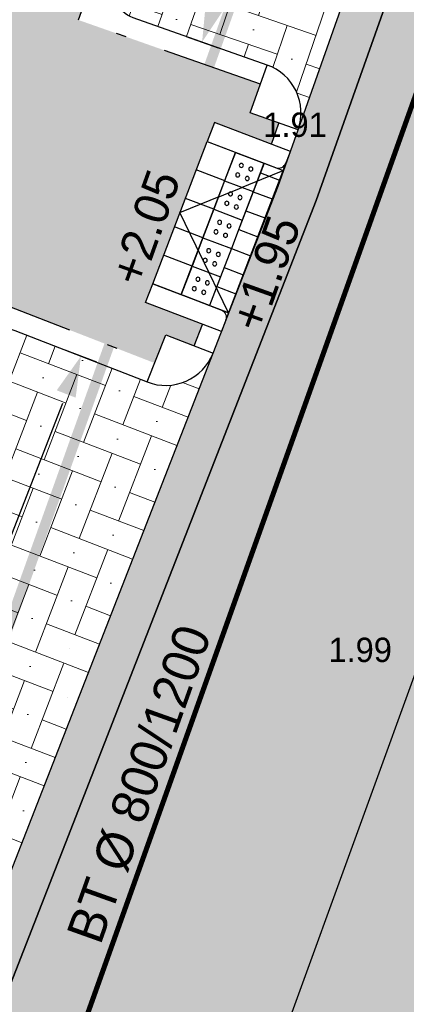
# Model space of a CAD drawing. Header units: metres. Extents: x 134157 to 138734, y 451157 to 455772.
# Tile 59 of 256: x 136374.2 to 136378.01, y 453283.24 to 453292.95. Entities that reach past the tile are written whole.
import ezdxf
from ezdxf.enums import TextEntityAlignment as Align

# ---------------------------------------------------------------- set-up
doc = ezdxf.new("R2010")
doc.units = ezdxf.units.M
doc.set_wipeout_variables(frame=1)
doc.linetypes.add('CENTER__G5', pattern=[2.4, 1.5, -0.3, 0.3, -0.3])
doc.linetypes.add('TR18X20__G2', pattern=[2.6, 1, -0.4, 0, -0.4, 0, -0.4, 0, -0.4])
doc.layers.add('-DR-alg-hulplijnen', color=210, linetype='Continuous', plot=False)
doc.layers.add('-DR-alg-hulplijnen kantverharding asflast nieuwe fietsstraat', color=7, linetype='Continuous', true_color=0xff9429, plot=False)
for name, color, linetype in [('-DR-bs-rio-DWA Jutfaseweg', 253, 'Continuous'), ('-DR-bs-rio-txt @ 0.2', 253, 'Continuous'), ('-DR-bs-txt-hoogtemaat', 253, 'Continuous'), ('-DR-nw-maatvoering', 3, 'Continuous'), ('-DR-nw-rio-HWA 160', 170, 'CENTER__G5'), ('-DR-nw-txt-hoogtemaat', 2, 'Continuous'), ('-DR-nw-vh-band 18-20x25', 2, 'TR18X20__G2'), ('-DR-nw-vh-band 18-20x25 hoekblok R 0.50 uitwendig', 2, 'Continuous'), ('-DR-nw-vh-band 18-20x25 Inritperronbanden', 2, 'Continuous'), ('-DR-nw-vh-block invalide oprit dubbelklinkers', 252, 'Continuous'), ('-DR-nw-vh-block invalide oprit tegels 300x300x60', 252, 'Continuous'), ('-DR-nw-vh-block oprit Utrecht 80cm diep', 7, 'Continuous'), ('-DR-nw-vh-geleidelijntegels noppentegels 300x300x60', 250, 'Continuous'), ('-DR-nw-vh-kantverharding', 3, 'Continuous'), ('-DR-nw-vh-scheiding verhardingen trottoir', 1, 'Continuous')]:
    doc.layers.add(name, color=color, linetype=linetype)
doc.layers.add('-DR-nw-gr-arc-gras', color=7, linetype='Continuous', true_color=0xb5d5a4)
for name, color, linetype, lineweight, true_color in [('-DR-nw-vh-arc-asfalt fietsstraat rood', 7, 'Continuous', 9, 0xdfbfc7), ('-DR-nw-vh-arc-sbs df Drainflow', 7, 'Continuous', 9, 0xb9747c), ('-DR-nw-vh-arc-sbs kf bruinrood rabat halfsteens', 7, 'Continuous', 9, 0xb88485)]:
    doc.layers.add(name, color=color, linetype=linetype, lineweight=lineweight, true_color=true_color)
doc.layers.add('-DR-nw-vh-arc-tegels 300x300x45', color=253, linetype='Continuous', lineweight=9)
doc.styles.add('Drong', font='txt', dxfattribs={"height": 1.8})
doc.dimstyles.new('Drong', dxfattribs={"dimtxt": 1.8, "dimasz": 2.5, "dimexe": 0, "dimexo": 0, "dimgap": 0.9, "dimtad": 1, "dimzin": 0, "dimdsep": 46, "dimtxsty": 'Drong', "dimblk": 'dimblk-wit', "dimcen": 0, "dimse1": 1, "dimse2": 1, "dimclrd": 256, "dimclre": 1, "dimclrt": 7, "dimadec": 0, "dimazin": 0, "dimtfac": 1, "dimtmove": 0, "dimatfit": 3, "dimfxl": 1, "dimtolj": 1, "dimtzin": 0, "dimarcsym": 0})
pattern_1 = [(115.335625, (136419.71802, 453326.2367), (-0.223681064, -0.105903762), [0.06, -0.187485]), (205.335625, (136419.71802, 453326.2367), (0.105903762, -0.223681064), [0.06, -0.187485])]

# ---------------------------------------------------------------- blocks, each defined once
blk = doc.blocks.new('*U121')
at = {"style": 'Drong'}
blk.add_attdef('BOBR', text='', height=1.8, rotation=0.0368, dxfattribs=at).set_placement((145.726, 0.094), align=Align.BOTTOM_RIGHT)
blk.add_attdef('BOBL', text='', height=1.8, rotation=0.0368, dxfattribs=at).set_placement((-180.283, -0.116), align=Align.BOTTOM_LEFT)
blk.add_attdef('MATERIAAL', text='', height=1.8, rotation=0.0368, dxfattribs=at).set_placement((0, 0), align=Align.BOTTOM_CENTER)
blk = doc.blocks.new('*U1791')
blk.add_wipeout([(0, 0), (0.1387, -0.266), (-0.1272, -0.4047), (-0.266, -0.1387)])
for points in [[(-0.266, -0.1387), (0, 0)], [(0, 0), (0.1387, -0.266)], [(-0.266, -0.1387), (-0.1272, -0.4047)], [(-0.1272, -0.4047), (0.1387, -0.266)]]:
    blk.add_lwpolyline(points)
at = {"color": 253}
for centre in [(-0.1311, -0.1812), (-0.0424, -0.1349), (-0.0848, -0.2698), (0.0038, -0.2236)]:
    blk.add_circle(centre, 0.02, dxfattribs=at)
blk.add_wipeout([(-0.266, -0.1387), (-0.1272, -0.4047), (-0.3932, -0.5435), (-0.532, -0.2775)])
for points in [[(-0.532, -0.2775), (-0.266, -0.1387)], [(-0.266, -0.1387), (-0.1272, -0.4047)], [(-0.532, -0.2775), (-0.3932, -0.5435)], [(-0.3932, -0.5435), (-0.1272, -0.4047)]]:
    blk.add_lwpolyline(points)
for centre in [(-0.3084, -0.2737), (-0.3971, -0.3199), (-0.2622, -0.3623), (-0.3508, -0.4086)]:
    blk.add_circle(centre, 0.02, dxfattribs=at)
blk.add_wipeout([(-0.532, -0.2775), (-0.3932, -0.5435), (-0.6592, -0.6822), (-0.798, -0.4162)])
for points in [[(-0.798, -0.4162), (-0.532, -0.2775)], [(-0.532, -0.2775), (-0.3932, -0.5435)], [(-0.798, -0.4162), (-0.6592, -0.6822)], [(-0.6592, -0.6822), (-0.3932, -0.5435)]]:
    blk.add_lwpolyline(points)
for centre in [(-0.6631, -0.4586), (-0.5744, -0.4124), (-0.5281, -0.5011), (-0.6168, -0.5473)]:
    blk.add_circle(centre, 0.02, dxfattribs=at)
blk.add_wipeout([(-0.798, -0.4162), (-0.6592, -0.6822), (-0.9252, -0.821), (-1.064, -0.555)])
for points in [[(-1.064, -0.555), (-0.798, -0.4162)], [(-0.798, -0.4162), (-0.6592, -0.6822)], [(-1.064, -0.555), (-0.9252, -0.821)], [(-0.9252, -0.821), (-0.6592, -0.6822)]]:
    blk.add_lwpolyline(points)
for centre in [(-0.929, -0.5974), (-0.8404, -0.5511), (-0.8828, -0.6861), (-0.7941, -0.6398)]:
    blk.add_circle(centre, 0.02, dxfattribs=at)
blk.add_wipeout([(-1.064, -0.555), (-0.9252, -0.821), (-1.1912, -0.9597), (-1.3299, -0.6937)])
for points in [[(-1.3299, -0.6937), (-1.064, -0.555)], [(-1.064, -0.555), (-0.9252, -0.821)], [(-1.3299, -0.6937), (-1.1912, -0.9597)], [(-1.1912, -0.9597), (-0.9252, -0.821)]]:
    blk.add_lwpolyline(points)
for centre in [(-1.1064, -0.6899), (-1.195, -0.7361), (-1.0601, -0.7786), (-1.1488, -0.8248)]:
    blk.add_circle(centre, 0.02, dxfattribs=at)
blk = doc.blocks.new('*U1795')
at = {"layer": '-DR-nw-vh-block invalide oprit dubbelklinkers', "flags": 128}
for points in [[(-0.3955, 0.3655), (0.1408, 1.7664)], [(0.4209, 1.6592), (-0.1153, 0.2583)], [(0.0429, 0.1121), (0.6363, 1.6624)], [(0.4209, 1.6592), (0.6077, 1.5877)], [(0.3852, 1.5658), (0.572, 1.4943)], [(0.3137, 1.379), (0.5005, 1.3075)], [(0.2422, 1.1922), (0.429, 1.1207)], [(0.1707, 1.0054), (0.3575, 0.9339)], [(0.0992, 0.8186), (0.286, 0.7471)], [(0.0277, 0.6318), (0.2145, 0.5604)], [(-0.0438, 0.4451), (0.143, 0.3736)], [(-0.1153, 0.2583), (0.0715, 0.1868)]]:
    blk.add_lwpolyline(points, dxfattribs=at)
at = {"layer": '-DR-nw-vh-block invalide oprit tegels 300x300x60', "flags": 128}
for points in [[(0.0335, 1.4862), (-0.2467, 1.5935)], [(-0.0737, 1.2061), (-0.3539, 1.3133)], [(-0.181, 0.9259), (-0.4611, 1.0331)], [(-0.2882, 0.6457), (-0.5684, 0.7529)]]:
    blk.add_lwpolyline(points, dxfattribs=at)
at = {"layer": '-DR-nw-vh-geleidelijntegels noppentegels 300x300x60', "xscale": -1, "rotation": 96.67645095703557}
blk.add_blockref('*U1791', (-0.3955, 0.3655), dxfattribs=at)
at = {"layer": '-DR-alg-hulplijnen'}
blk.add_lwpolyline([(-0.6756, 0.4728), (-0.1394, 1.8736), (0.6077, 1.5877), (0.0715, 0.1868)], close=True, dxfattribs=at)
for points in [[(0.6077, 1.5877), (0.6792, 1.7744)], [(0.0715, 0.1868), (0, 0)]]:
    blk.add_lwpolyline(points, dxfattribs=at)
at = {"layer": '-DR-nw-vh-band 18-20x25 Inritperronbanden'}
for points in [[(0.6363, 1.6624), (0.6792, 1.7744), (-0.0679, 2.0604), (-0.1394, 1.8736), (0.533, 1.6163, 0.414214)], [(0.0429, 0.1121), (0, 0), (-0.7471, 0.286), (-0.6756, 0.4728), (-0.0032, 0.2154, -0.414214)]]:
    blk.add_lwpolyline(points, format="xyb", close=True, dxfattribs=at)
at = {"layer": '-DR-nw-vh-scheiding verhardingen trottoir', "flags": 128}
for points in [[(-0.6756, 0.4728), (-0.1394, 1.8736)], [(0.0715, 0.1868), (-0.4075, 1.1732), (0.6077, 1.5877)]]:
    blk.add_lwpolyline(points, dxfattribs=at)
blk = doc.blocks.new('dimblk-wit')
at = {"color": 7}
blk.add_line((0, -0.3333), (0, 0.3333), dxfattribs=at)
blk.add_solid([(0, 0), (-0.8, 0.2), (-0.8, -0.2)], dxfattribs=at)
blk = doc.blocks.new('*D711')
at = {"layer": '-DR-nw-maatvoering', "lineweight": -2, "transparency": 16777216}
blk.add_line((136381.6565, 453308.7544), (136376.1622, 453293.196), dxfattribs=at)
at = {"layer": 'Defpoints', "color": 0, "transparency": 16777216}
for p in [(136381.823, 453309.2259), (136375.9957, 453292.7246), (136375.9957, 453292.7246)]:
    blk.add_point(p, dxfattribs=at)
at = {"layer": '-DR-nw-maatvoering', "lineweight": -2, "transparency": 16777216, "xscale": 0.5, "yscale": 0.5, "zscale": 0.5}
for p, rotation in [((136381.823, 453309.2259), 70.54985783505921), ((136375.9957, 453292.7246), 250.5498578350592)]:
    blk.add_blockref('dimblk-wit', p, dxfattribs=dict(at, rotation=rotation))
at = {"layer": '-DR-nw-maatvoering', "color": 7, "transparency": 16777216, "insert": (136378.5664, 453301.0963), "char_height": 0.36, "attachment_point": 5, "rotation": 70.54986, "style": 'Drong'}
blk.add_mtext('\\A1;17.50', dxfattribs=at)
blk = doc.blocks.new('*D712')
at = {"layer": '-DR-nw-maatvoering', "lineweight": -2, "transparency": 16777216}
blk.add_line((136374.6218, 453289.1636), (136362.6366, 453258.4169), dxfattribs=at)
at = {"layer": 'Defpoints', "color": 0, "transparency": 16777216}
for p in [(136374.8034, 453289.6295), (136362.4551, 453257.9511), (136362.4551, 453257.9511)]:
    blk.add_point(p, dxfattribs=at)
at = {"layer": '-DR-nw-maatvoering', "lineweight": -2, "transparency": 16777216, "xscale": 0.5, "yscale": 0.5, "zscale": 0.5}
for p, rotation in [((136374.8034, 453289.6295), 68.70399935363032), ((136362.4551, 453257.9511), 248.7039993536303)]:
    blk.add_blockref('dimblk-wit', p, dxfattribs=dict(at, rotation=rotation))
at = {"layer": '-DR-nw-maatvoering', "color": 7, "transparency": 16777216, "insert": (136368.2904, 453273.9224), "char_height": 0.36, "attachment_point": 5, "rotation": 68.704, "style": 'Drong'}
blk.add_mtext('\\A1;34.00', dxfattribs=at)

msp = doc.modelspace()

# ---------------------------------------------------------------- hatches: boundary and pattern name
at = {"layer": '-DR-nw-gr-arc-gras', "transparency": 33554687}
h = msp.add_hatch(dxfattribs=at)
h.set_pattern_fill('AGR-BOLLEN', color=256, scale=0.1, pattern_type=2)
h.set_pattern_definition(pattern_1)
edge = h.paths.add_edge_path()
edge.add_arc((-7000776.8095, 3043164.5676), 7592527.9974, 340.05675056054, 340.05722562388)
edge.add_line((136455.7816, 453494.2543), (136455.1236, 453494.4934))
edge.add_arc((380495.2224, 364992.5484), 259592.3036, 160.066656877, 160.080445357)
edge.add_line((136433.8323, 453435.7615), (136433.8135, 453435.7683))
edge.add_line((136433.8135, 453435.7683), (136432.1795, 453431.2551))
edge.add_line((136432.1795, 453431.2551), (136432.1983, 453431.2483))
edge.add_line((136432.1983, 453431.2483), (136431.6776, 453429.8696))
edge.add_line((136431.6776, 453429.8696), (136432.3364, 453429.6312))
edge.add_line((136432.3364, 453429.6312), (136434.3093, 453435.0766))
h = msp.add_hatch(dxfattribs=at)
h.set_pattern_fill('AGR-BOLLEN', color=256, scale=0.1, pattern_type=2)
h.set_pattern_definition(pattern_1)
edge = h.paths.add_edge_path()
edge.add_line((136383.2134, 453288.902), (136370.3108, 453255.8016))
edge.add_line((136370.3108, 453255.8016), (136371.2565, 453255.4864))
edge.add_line((136371.2565, 453255.4864), (136384.151, 453288.5538))
edge.add_line((136384.151, 453288.5538), (136396.0961, 453322.3793))
edge.add_arc((144469.9212, 450472.563), 8562.0152, 160.31249213, 160.55850732, ccw=False)
edge.add_arc((136275.927, 453000.1713), 380.6468, 69.386564, 69.632579, ccw=False)
edge.add_arc((138171.7298, 452736.5349), 1867.6731, 160.3687913, 160.6148065, ccw=False)
edge.add_arc((136543.2276, 453720.0757), 379.2681, 249.610148, 249.856163, ccw=False)
edge.add_arc((139775.6478, 452174.2359), 3568.9155, 160.2709001, 160.5169153, ccw=False)
edge.add_line((136416.2304, 453379.0067), (136415.2889, 453379.3438))
edge.add_arc((149594.4041, 448661.5345), 13998.1, 160.30384265, 160.54985784)
edge.add_line((136395.1532, 453322.7123), (136383.2134, 453288.902))
at = {"layer": '-DR-nw-vh-arc-asfalt fietsstraat rood', "transparency": 33554687}
h = msp.add_hatch(color=256, dxfattribs=at)
h.dxf.hatch_style = 1
h.paths.add_polyline_path([(136392.9845, 453323.4782, -0.000785), (136407.6878, 453364.907), (136403.7367, 453366.3314, 0.000785), (136389.0242, 453324.8767), (136377.1193, 453291.1651), (136369.7582, 453272.2811), (136373.7106, 453270.8562), (136381.057, 453289.7028)])
at = {"layer": '-DR-nw-vh-arc-sbs df Drainflow'}
h = msp.add_hatch(dxfattribs=at)
h.set_pattern_fill('AVH-SBS_KEIFORMAAT_ELLEBOOG_01', color=256, scale=3, angle=71, pattern_type=2)
h.set_pattern_definition([(71, (0, 0), (-0.38132601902, -0.18598512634), [0.9, -0.3]), (161, (0.19534, 0.5673), (-0.38132601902, -0.18598512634), [0.9, -0.3]), (71, (-0.04416, 0.3325), (-0.38132601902, -0.18598512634), [0, -1.2]), (71, (-0.03948, 0.8068), (-0.38132601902, -0.18598512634), [0, -1.2])])
h.paths.add_polyline_path([(136383.1009, 453309.3048, -0.414214), (136382.4629, 453308.9999), (136381.1428, 453309.466, 0.414214), (136380.7601, 453309.2831), (136375.1326, 453293.3475, 0.414214), (136375.3156, 453292.9647), (136376.6357, 453292.4986, -0.414214), (136376.9406, 453291.8606), (136379.1051, 453297.9897), (136380.9365, 453303.1758)])
h = msp.add_hatch(dxfattribs=at)
h.set_pattern_fill('AVH-SBS_KEIFORMAAT_ELLEBOOG_01', color=256, scale=3, angle=69, pattern_type=2)
h.set_pattern_definition([(69, (0, 0), (-0.38758451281, -0.17256374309), [0.9, -0.3]), (159, (0.21502, 0.56015), (-0.38758451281, -0.17256374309), [0.9, -0.3]), (69, (-0.03253, 0.33383), (-0.38758451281, -0.17256374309), [0, -1.2]), (69, (-0.0113, 0.8077), (-0.38758451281, -0.17256374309), [0, -1.2])])
h.paths.add_polyline_path([(136376.103, 453289.6595, -0.414214), (136375.4556, 453289.3752), (136374.1512, 453289.8837, 0.414214), (136373.7627, 453289.7131), (136367.3115, 453273.1631), (136369.3818, 453272.4168)])
at = {"layer": '-DR-nw-vh-arc-sbs kf bruinrood rabat halfsteens', "transparency": 33554687}
h = msp.add_hatch(color=256, dxfattribs=at)
h.dxf.hatch_style = 1
h.paths.add_polyline_path([(136376.5584, 453289.7262), (136376.184, 453289.8722), (136376.8597, 453291.6479), (136376.9406, 453291.8606), (136379.1051, 453297.9897), (136380.9365, 453303.1758), (136383.1009, 453309.3048), (136383.8039, 453311.2957), (136383.9694, 453311.7641), (136384.3466, 453311.6312), (136377.1193, 453291.1651)])
h = msp.add_hatch(color=256, dxfattribs=at)
h.dxf.hatch_style = 1
h.paths.add_polyline_path([(136369.7582, 453272.2811), (136369.3818, 453272.4168), (136376.103, 453289.6595), (136376.184, 453289.8722), (136376.5584, 453289.7262)])
at = {"layer": '-DR-nw-vh-arc-tegels 300x300x45'}
h = msp.add_hatch(dxfattribs=at)
h.set_pattern_fill('AVH-TEGEL_200X200_HALFST', color=256, scale=2, angle=71, pattern_type=2)
h.set_pattern_definition([(71, (0, 0), (-0.05887645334, 0.44332106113), [0.4, -0.4]), (161, (0, 0), (-0.13022726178, -0.37820743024), [])])
h.paths.add_polyline_path([(136369.1495, 453284.213), (136370.8483, 453283.6131), (136365.4432, 453269.7602), (136364.2006, 453270.199)], flags=16)
h.paths.add_polyline_path([(136369.2105, 453284.0854), (136370.7176, 453283.5532), (136366.2151, 453272.0026), (136365.0845, 453272.4019)], flags=0)
h.paths.add_polyline_path([(136372.5145, 453293.7418), (136378.4749, 453310.6203), (136380.4551, 453309.921), (136374.4946, 453293.0425)], flags=16)
h.paths.add_polyline_path([(136372.6421, 453293.8028), (136378.5359, 453310.4927), (136380.3275, 453309.86), (136374.4336, 453293.1701)], flags=0)
h.paths.add_polyline_path([(136363.801, 453269.0675), (136365.0117, 453268.64), (136360.9848, 453258.3095), (136360.1209, 453258.6463)], flags=16)
h.paths.add_polyline_path([(136363.8619, 453268.9561), (136364.9257, 453268.5805), (136360.928, 453258.439), (136360.2474, 453258.7043)], flags=0)
h.paths.add_polyline_path([(136357.2251, 453258.8199), (136356.5721, 453258.5429), (136356.3717, 453257.9886), (136362.7044, 453255.7044), (136363.2051, 453257.1221), (136362.9257, 453257.231), (136363.0346, 453257.5105), (136361.2644, 453258.2006), (136373.758, 453290.2516), (136375.5282, 453289.5616), (136375.6372, 453289.8411), (136375.9167, 453289.7321), (136375.9987, 453289.9425), (136375.438, 453290.1571), (136375.5095, 453290.3439), (136376.0457, 453291.7448), (136376.1172, 453291.9315), (136376.6778, 453291.7169), (136376.7521, 453291.9272), (136376.4692, 453292.0271), (136376.5691, 453292.31), (136374.7775, 453292.9427), (136380.738, 453309.8211), (136382.5312, 453309.1879), (136382.6349, 453309.4739), (136382.9129, 453309.3731), (136383.4655, 453310.938), (136383.2298, 453311.0212), (136383.3796, 453311.4455), (136383.3325, 453311.4622), (136383.3331, 453311.4639), (136376.9839, 453313.7327), (136370.5424, 453295.706), (136369.968, 453295.918), (136368.5421, 453291.9759), (136369.0171, 453291.4519), (136367.2787, 453286.6707), (136366.5618, 453286.3549), (136365.6754, 453283.8971), (136366.0219, 453283.214), (136364.2591, 453278.3659), (136363.5791, 453278.2509), (136362.8881, 453276.4269), (136363.0101, 453276.3829), (136362.8611, 453275.9689), (136363.1781, 453275.3439), (136360.3114, 453267.3865), (136359.2578, 453264.4622), (136358.3451, 453261.9286), (136357.7526, 453261.6129), (136357.6641, 453261.3681), (136357.921, 453260.7515)])

# ---------------------------------------------------------------- linework, layer by layer
at = {"layer": '-DR-alg-hulplijnen'}
msp.add_lwpolyline([(136375.5095, 453290.3439), (136376.0457, 453291.7448), (136376.7928, 453291.4588), (136376.2566, 453290.0579)], close=True, dxfattribs=at)
for points in [[(136376.7928, 453291.4588), (136376.8643, 453291.6456)], [(136376.2566, 453290.0579), (136376.1851, 453289.8711)]]:
    msp.add_lwpolyline(points, dxfattribs=at)
at = {"layer": '-DR-bs-rio-DWA Jutfaseweg', "const_width": 0.05, "flags": 128}
msp.add_lwpolyline([(136363.3631, 453250.8877), (136385.6001, 453313.2417)], dxfattribs=at)
at = {"layer": '-DR-nw-vh-band 18-20x25'}
for points in [[(136376.5691, 453292.31), (136374.7775, 453292.9427), (136380.738, 453309.8211), (136382.5295, 453309.1885)], [(136376.6779, 453291.7171), (136376.7521, 453291.9272)], [(136363.0346, 453257.5105), (136361.2644, 453258.2006), (136373.758, 453290.2516), (136375.5282, 453289.5616)], [(136375.9167, 453289.7321), (136375.9988, 453289.9426)]]:
    msp.add_lwpolyline(points, dxfattribs=at)
at = {"layer": '-DR-nw-vh-band 18-20x25 hoekblok R 0.50 uitwendig', "flags": 128}
for points in [[(136376.9406, 453291.8606), (136376.4692, 453292.0271), (136376.6357, 453292.4986)], [(136375.4556, 453289.3752), (136375.6372, 453289.8411), (136376.103, 453289.6595)]]:
    msp.add_lwpolyline(points, dxfattribs=at)
at = {"layer": '-DR-nw-vh-block invalide oprit dubbelklinkers', "flags": 128}
msp.add_lwpolyline([(136376.228, 453289.9832), (136376.8214, 453291.5335)], dxfattribs=at)
at = {"layer": '-DR-nw-vh-kantverharding'}
msp.add_lwpolyline([(136363.7281, 453256.8013), (136363.7665, 453256.9101), (136377.1193, 453291.1651), (136389.0242, 453324.8767, -0.002152), (136429.6487, 453438.3572), (136561.0218, 453800.4169, 0.004267), (136569.5514, 453824.5651, -0.004102), (136577.7383, 453847.7674), (136586.3288, 453871.4915), (136585.9525, 453871.6277)], format="xyb", dxfattribs=at)
for points in [[(136376.9407, 453291.8606), (136388.647, 453325.0099)], [(136363.3915, 453257.0494), (136376.103, 453289.6595)]]:
    msp.add_lwpolyline(points, dxfattribs=at)

# ---------------------------------------------------------------- block references
at = {"layer": '-DR-bs-rio-txt @ 0.2'}
ref = msp.add_blockref('*U121', (136375.6443, 453285.3182, 1.955), dxfattribs=dict(at, xscale=0.2, yscale=0.2, zscale=0.2, rotation=70.33562535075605))
ref.add_attrib('MATERIAAL', 'BT Ø 800/1200', dxfattribs={"layer": '0', "height": 0.36, "rotation": 70.37242, "style": 'Drong'}).set_placement((136375.6443, 453285.3182, 1.955), align=Align.BOTTOM_CENTER)

# ---------------------------------------------------------------- texts
at = {"layer": '-DR-bs-txt-hoogtemaat', "color": 253, "insert": (136377.239, 453286.612, 1.985), "char_height": 0.24, "attachment_point": 7, "style": 'Drong'}
msp.add_mtext('1.99', dxfattribs=at)

# ---------------------------------------------------------------- dimensions: what is measured, and where the dimension line sits
at = {"layer": '-DR-nw-maatvoering'}
for p1, p2, picture, middle in [((136381.823, 453309.2259), (136375.9957, 453292.7246), '*D711', (136378.5664, 453301.0963)), ((136374.8034, 453289.6295), (136362.4551, 453257.9511), '*D712', (136368.2904, 453273.9224))]:
    dim = msp.add_aligned_dim(p1=p1, p2=p2, distance=0, dimstyle='Drong', override={"dimtfill": 0}, dxfattribs=at)
    dim.commit()
    dim.dimension.update_dxf_attribs({"geometry": picture, "text_midpoint": middle})

# ---------------------------------------------------------------- next in the draw order: block references
at = {"layer": '-DR-nw-vh-block oprit Utrecht 80cm diep'}
msp.add_blockref('*U1795', (136376.1851, 453289.8711), dxfattribs=at)

# ---------------------------------------------------------------- next in the draw order: linework, layer by layer
at = {"layer": '-DR-alg-hulplijnen kantverharding asflast nieuwe fietsstraat'}
for points in [[(136615.5575, 453953.7113), (136612.5988, 453946.9774), (136593.3968, 453893.9481), (136588.98, 453881.7567), (136586.9297, 453874.6505, -0.015888), (136585.9525, 453871.6277), (136586.3288, 453871.4915), (136577.7383, 453847.7674, 0.004102), (136569.5514, 453824.5651, -0.004267), (136561.0218, 453800.4169), (136429.6487, 453438.3572, 0.002152), (136389.0242, 453324.8767), (136377.1193, 453291.1651), (136363.7665, 453256.9101), (136359.0795, 453243.6376)], [(136615.5575, 453953.7113), (136612.5988, 453946.9774), (136593.3968, 453893.9481), (136588.98, 453881.7567), (136586.9297, 453874.6505, -0.015888), (136585.9525, 453871.6277), (136586.3288, 453871.4915), (136577.7383, 453847.7674, 0.004102), (136569.5514, 453824.5651, -0.004267), (136561.0218, 453800.4169), (136429.6487, 453438.3572, 0.002152), (136389.0242, 453324.8767), (136377.1193, 453291.1651), (136363.7665, 453256.9101), (136363.7281, 453256.8013)]]:
    msp.add_lwpolyline(points, format="xyb", dxfattribs=at)
at = {"layer": '-DR-nw-rio-HWA 160', "const_width": 0.1}
msp.add_lwpolyline([(136373.3897, 453285.002), (136380.5499, 453305.0389)], dxfattribs=at)
at = {"layer": '-DR-nw-vh-kantverharding'}
for points in [[(136359.0795, 453243.6376), (136363.7665, 453256.9101), (136377.1193, 453291.1651), (136389.0242, 453324.8767, -0.002152), (136429.6487, 453438.3572), (136561.0218, 453800.4169, 0.004267), (136569.5514, 453824.5651, -0.004102), (136577.7383, 453847.7674), (136586.3288, 453871.4915), (136585.9525, 453871.6277)], [(136358.4359, 453243.0164), (136363.3915, 453257.0494, 0.414214), (136363.1073, 453257.6969), (136361.8029, 453258.2053, -0.414214), (136361.6323, 453258.5938), (136373.7627, 453289.7131, -0.414214), (136374.1512, 453289.8837), (136375.4556, 453289.3752, 0.414214), (136376.103, 453289.6595), (136376.7442, 453291.3044), (136376.9406, 453291.8606, 0.414214), (136376.6357, 453292.4986), (136375.3156, 453292.9647, -0.414214), (136375.1326, 453293.3475), (136380.7601, 453309.2831, -0.414214), (136381.1428, 453309.466), (136382.4629, 453308.9999, 0.414214), (136383.1009, 453309.3048)]]:
    msp.add_lwpolyline(points, format="xyb", dxfattribs=at)
at = {"flags": 128}
msp.add_lwpolyline([(136362.2471, 453242.801), (136598.8049, 453895.2239)], dxfattribs=at)

# ---------------------------------------------------------------- next in the draw order: texts
at = {"layer": '-DR-bs-txt-hoogtemaat', "color": 253, "insert": (136376.598, 453291.787, 1.907), "char_height": 0.24, "attachment_point": 7, "style": 'Drong'}
msp.add_mtext('1.91', dxfattribs=at)
at = {"layer": '-DR-nw-txt-hoogtemaat', "style": 'Drong'}
for s, p in [('+2.05', (136375.4013, 453290.2989)), ('+1.95', (136376.5848, 453289.846))]:
    msp.add_text(s, height=0.34, rotation=70.33563, dxfattribs=at).set_placement(p)

doc.saveas('drawing.dxf')
